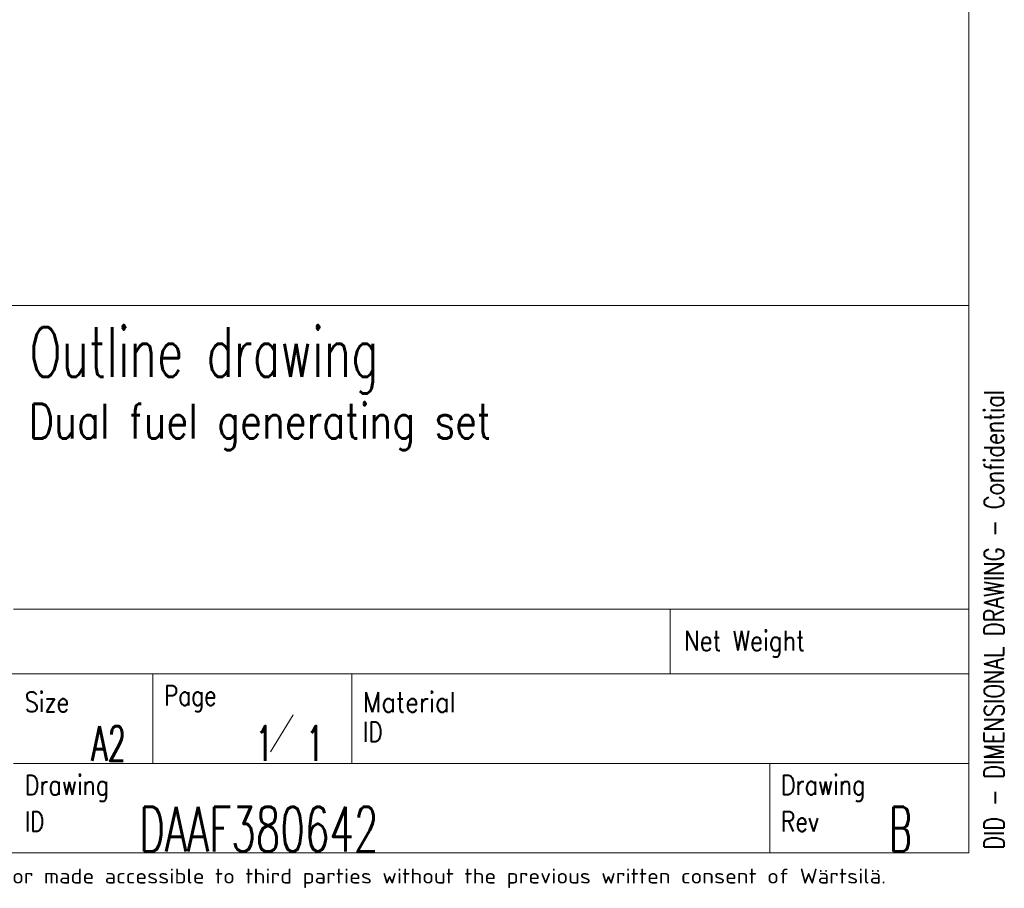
# Model space of a CAD drawing. Header units: inches. Extents: x 0 to 29700, y -16 to 21000.
# Tile 151 of 213: x 24680 to 29628, y 72 to 4437. Entities that reach past the tile are written whole.
import ezdxf

# ---------------------------------------------------------------- set-up
doc = ezdxf.new("R2010")
doc.units = ezdxf.units.IN
doc.layers.add('1', color=7, linetype='Continuous', true_color=0xffffff)
doc.layers.add('210', color=7, linetype='Continuous', true_color=0xffffff)
doc.styles.add('iso-1', font='isocp.shx')
doc.styles.add('latin_extended', font='simplex.shx')

msp = doc.modelspace()

# ---------------------------------------------------------------- linework, layer by layer
at = {"layer": '1', "color": 7, "linetype": 'Continuous', "lineweight": 18}
msp.add_line((20200, 3000), (29450, 3000), dxfattribs=at)
at = {"layer": '210', "color": 7, "linetype": 'Continuous', "lineweight": 18}
for p, q in [((29450, 250), (29450, 20750)), ((20200, 3000), (29450, 3000)), ((250, 250), (29450, 250))]:
    msp.add_line(p, q, dxfattribs=at)
at = {"layer": '210', "color": 7, "linetype": 'Continuous', "lineweight": 13}
for p, q in [((24649.765, 1475.002), (29450, 1475.002)), ((27949.78, 1150.002), (27949.78, 1475.002)), ((20200.02, 1150.002), (29450.02, 1150.002)), ((25349.764, 1150.002), (25349.763, 699.999)), ((26349.764, 699.999), (26349.764, 1150.002)), ((29450, 699.999), (24649.763, 699.999)), ((28449.999, 250), (28449.999, 699.999))]:
    msp.add_line(p, q, dxfattribs=at)
at = {"layer": '210', "color": 3, "linetype": 'Continuous', "lineweight": 13}
msp.add_line((25940.233, 757.727), (26053.688, 944.808), dxfattribs=at)

# ---------------------------------------------------------------- texts
at = {"layer": '210', "color": 3, "linetype": 'Continuous', "lineweight": 18, "attachment_point": 7, "line_spacing_factor": 0.963855, "style": 'latin_extended'}
for s, insert, char_height in [('\\W0.6796;Outline drawing', (24729.703, 2558.291), 250), ('\\W0.8094;Dual fuel generating set', (24725.728, 2273.93), 175), ('\\W0.6107;A2', (25040.162, 712.588), 175), ('\\W0.5906;1', (25865.778, 712.588), 175), ('\\W0.5906;1', (26119.95, 712.588), 175), ('\\W0.6396;DAAF380642', (25280.681, 256.904), 225), ('\\W0.5625;B', (29049.777, 256.904), 225)]:
    msp.add_mtext(s, dxfattribs=dict(at, insert=insert, char_height=char_height))
at = {"layer": '210', "color": 3, "linetype": 'Continuous', "lineweight": 18, "insert": (29626.484, 266.999), "char_height": 100, "attachment_point": 7, "rotation": 90, "line_spacing_factor": 0.963855, "style": 'latin_extended'}
msp.add_mtext('\\W0.7702;DID - DIMENSIONAL DRAWING - Confidential', dxfattribs=at)
at = {"layer": '210', "color": 211, "linetype": 'Continuous', "lineweight": 18, "char_height": 100, "attachment_point": 7, "line_spacing_factor": 0.963855, "style": 'latin_extended'}
for s, insert in [('\\W0.8446;Net Weight', (28017.58, 1233.318)), ('\\W0.8289;Size', (24705.065, 958.316)), ('\\W0.7995;Page', (25405.064, 958.316)), ('\\W0.8988;Material', (26405.065, 958.074)), ('\\W0.7905;ID', (26405.065, 808.074)), ('\\W0.8174;Drawing', (24705.063, 508.071)), ('\\W0.8174;Drawing', (28505.3, 508.315)), ('\\W0.7905;ID', (24705.063, 358.071)), ('\\W0.8107;Rev', (28505.299, 358.069))]:
    msp.add_mtext(s, dxfattribs=dict(at, insert=insert))
at = {"layer": '210', "color": 211, "linetype": 'Continuous', "lineweight": 13, "insert": (22946.98, 73.823), "char_height": 74.999998, "attachment_point": 7, "line_spacing_factor": 0.963855, "style": 'iso-1'}
msp.add_mtext('\\W1.2104;purpose nor copied in any way nor made accessible to third parties without the previous written consent of Wärtsilä.', dxfattribs=at)

doc.saveas('drawing.dxf')
